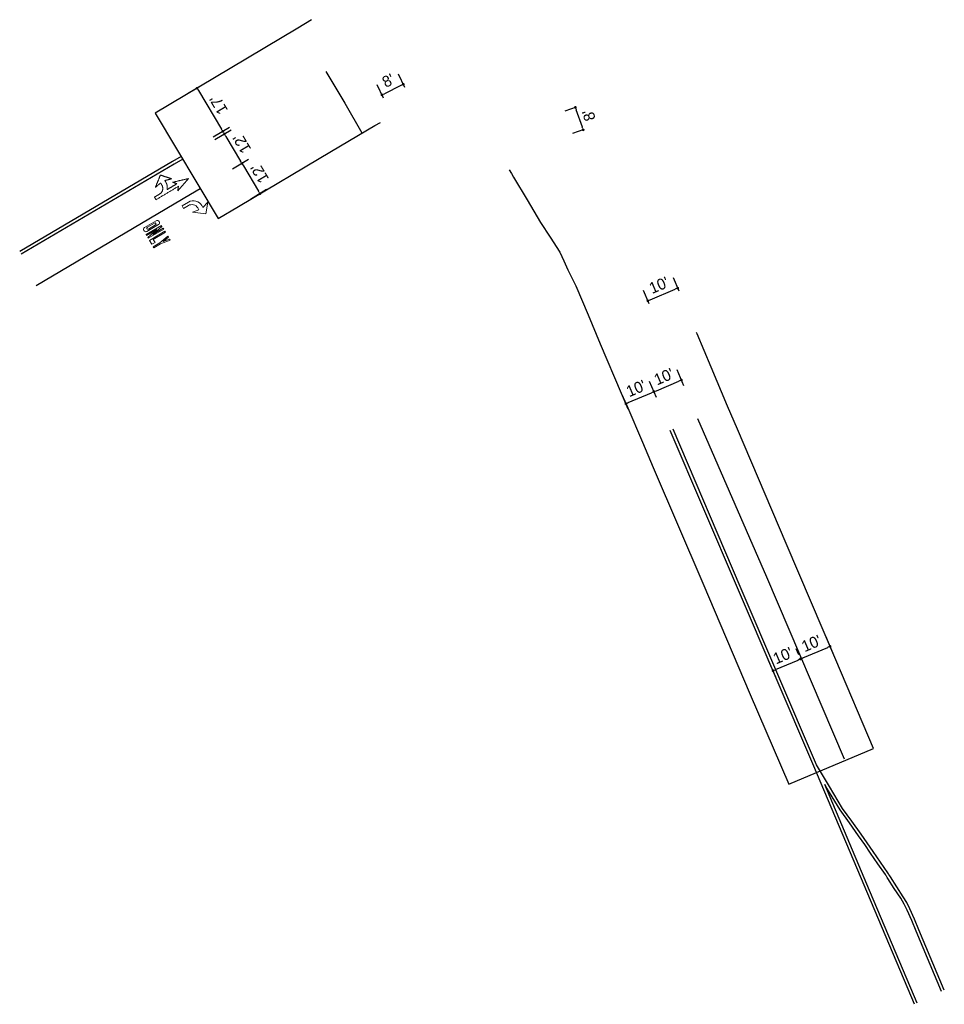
# Model space of a CAD drawing. Header units: feet. Extents: x 1495442 to 1495887, y 336837 to 337588.
# Tile 1 of 2: x 1495459 to 1495770, y 336837 to 337168. Entities that reach past the tile are written whole.
import ezdxf

# ---------------------------------------------------------------- set-up
doc = ezdxf.new("R2010")
doc.units = ezdxf.units.FT
doc.header["$MEASUREMENT"] = 0
for name, color, linetype in [('PM_P_Cells', 7, 'Continuous'), ('PM_P_Text', 7, 'Continuous'), ('PM_X_Cells', 251, 'Continuous'), ('PM_X_Edge_Line', 51, 'Continuous'), ('PV_P_EOP', 7, 'Continuous')]:
    doc.layers.add(name, color=color, linetype=linetype)
doc.styles.get("Standard").update_dxf_attribs({"font": 'font31.shx'})
doc.dimstyles.new('COEC', dxfattribs={"dimscale": 13.9, "dimtxt": 0.18, "dimasz": 0.18, "dimexe": 0.18, "dimexo": 0.0625, "dimgap": 0.09, "dimtad": 1, "dimzin": 0, "dimdsep": 46, "dimtxsty": 'Standard', "dimcen": 0.09, "dimclrd": 256, "dimclre": 256, "dimclrt": 256, "dimaunit": 1, "dimadec": 4, "dimazin": 0, "dimtfac": 1, "dimtofl": 0, "dimtmove": 0, "dimatfit": 3, "dimfxl": 1, "dimtolj": 1, "dimtzin": 0, "dimlwd": -1, "dimlwe": -1, "dimarcsym": 0})

# ---------------------------------------------------------------- blocks, each defined once
blk = doc.blocks.new('PMLTT')
at = {"layer": 'PM_P_Cells', "lineweight": 0}
for points in [[(-0.141, 0.156), (-0.052, 0.223), (0.037, 0.29)], [(-0.028, 0.173), (-0.085, 0.165), (-0.141, 0.156)], [(-0.028, 0.14), (-0.028, 0.156), (-0.028, 0.173)], [(0.037, 0.29), (0.102, 0.215), (0.167, 0.14)], [(0.167, 0.14), (0.11, 0.156), (0.054, 0.173)], [(0.054, 0.173), (0.054, 0.156), (0.054, 0.14)], [(-0.239, -0.027), (-0.239, -0.002), (-0.239, 0.023)], [(-0.239, 0.023), (-0.19, 0.023), (-0.141, 0.023)], [(0.008, 0.023), (0.104, 0.023), (0.2, 0.023)], [(0.2, 0.023), (0.175, 0.052), (0.151, 0.081)], [(0.151, 0.081), (0.281, 0.04), (0.411, -0.002)], [(0.2, -0.027), (-0.02, -0.027), (-0.239, -0.027)], [(0.411, -0.002), (0.281, -0.044), (0.151, -0.085)], [(0.151, -0.085), (0.175, -0.056), (0.2, -0.027)]]:
    blk.add_open_spline(points, degree=2, dxfattribs=at)
for points, weights in [([(-0.141, 0.023), (-0.024, 0.019), (-0.028, 0.14)], [1, 0.684889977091, 1]), ([(0.054, 0.14), (0.054, 0.072), (0.008, 0.023)], [1, 0.926084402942, 1])]:
    blk.add_rational_spline(points, weights, degree=2, dxfattribs=at)
blk = doc.blocks.new('PMRT')
at = {"layer": 'PM_X_Cells', "color": 7, "linetype": 'Continuous', "lineweight": 0, "flags": 128}
blk.add_lwpolyline([(-5.52, 3.33, -0.418865), (-2.24, 0), (-2.24, 0), (-2.24, -0.67), (0, 0), (-2.56, -3), (-6.08, -0.33), (-3.84, -0.67), (-3.84, 0.04, 0.414214), (-6.14, 2.33), (-8, 2.33), (-8, 3.33), (-5.52, 3.33)], format="xyb", close=True, dxfattribs=at)
blk = doc.blocks.new('PMON6')
at = {"layer": 'PM_X_Cells', "color": 7, "linetype": 'Continuous', "lineweight": 0}
for p, q in [((-5.25, 4), (-0.75, 4)), ((-4.38, 3.62), (-1.63, 3.62)), ((-6, 1.75), (0, 1.75)), ((-6, 1.75), (-6, 1.38)), ((-6, 1.38), (-2, 1.38)), ((-6, 0.62), (-2, 1.38)), ((-6, 0.62), (-6, 0.25)), ((-6, 0.25), (0, 0.25)), ((-5.25, 2.5), (-0.75, 2.5)), ((-4.38, 2.88), (-1.63, 2.88)), ((0, 1.38), (-4, 0.62)), ((-4, 0.62), (0, 0.62)), ((0, 1.38), (0, 1.75)), ((0, 0.25), (0, 0.62)), ((-6, -0.56), (0, -0.56)), ((-6, -0.56), (-6, -2.06)), ((-6, -2.06), (-4.75, -2.06)), ((-6, -3.06), (-6, -3.44)), ((-3.42, -3.06), (-6, -3.06)), ((-4.75, -0.94), (0, -0.94)), ((-4.75, -0.94), (-4.75, -2.06)), ((-3.42, -3.06), (0, -2.5)), ((-2.25, -3.25), (0, -2.88)), ((-2.25, -3.25), (0, -3.62)), ((0, -0.56), (0, -0.94)), ((0, -2.5), (0, -2.88)), ((-3.42, -3.44), (-6, -3.44)), ((-3.42, -3.44), (0, -4)), ((0, -3.62), (0, -4))]:
    blk.add_line(p, q, dxfattribs=at)
at = {"layer": 'PM_X_Cells', "color": 7, "linetype": 'Continuous', "lineweight": 0, "extrusion": (0, 0, -1)}
for centre, radius in [((5.25, 3.25), 0.75), ((4.38, 3.25), 0.375)]:
    blk.add_arc(centre, radius, 270.003, 90, dxfattribs=at)
at = {"layer": 'PM_X_Cells', "color": 7, "linetype": 'Continuous', "lineweight": 0}
for centre, radius in [((-1.63, 3.25), 0.375), ((-0.75, 3.25), 0.75)]:
    blk.add_arc(centre, radius, 270.003, 90, dxfattribs=at)
blk = doc.blocks.new('_Dot')
at = {"color": 0, "linetype": 'ByBlock', "lineweight": -2}
blk.add_line((-0.5, 0), (-1, 0), dxfattribs=at)
at = {"color": 0, "linetype": 'ByBlock', "const_width": 0.5}
blk.add_lwpolyline([(-0.25, 0, 1), (0.25, 0, 1)], format="xyb", close=True, dxfattribs=at)
blk = doc.blocks.new('*D1091')
at = {"layer": 'Defpoints', "color": 0, "transparency": 16777216}
for p in [(1495721.38, 336952.93), (1495721.38, 336952.92), (1495713.68, 336945.47, 918.3)]:
    blk.add_point(p, dxfattribs=at)
at = {"layer": 'PM_P_Text', "transparency": 16777216}
for p, q in [((1495720.8, 336954.3), (1495719.91, 336956.37)), ((1495713.09, 336946.85), (1495710.7, 336952.44)), ((1495713.01, 336949.35), (1495720.55, 336952.57))]:
    blk.add_line(p, q, dxfattribs=at)
at = {"layer": 'PM_P_Text', "transparency": 16777216, "xscale": 0.8999999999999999, "yscale": 0.8999999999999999, "zscale": 0.8999999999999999}
for p, rotation in [((1495721.38, 336952.93), 23.14010112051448), ((1495712.18, 336948.99), 203.1401011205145)]:
    blk.add_blockref('_Dot', p, dxfattribs=dict(at, rotation=rotation))
at = {"layer": 'PM_P_Text', "transparency": 16777216, "insert": (1495715.45, 336954.06), "char_height": 3.75, "attachment_point": 5, "rotation": 23.1401}
blk.add_mtext("\\A1;10'", dxfattribs=at)
blk = doc.blocks.new('*D1092')
at = {"layer": 'Defpoints', "color": 0, "transparency": 16777216}
for p in [(1495731.33, 336957.18), (1495721.38, 336952.92), (1495732.94, 336953.43, 920.15)]:
    blk.add_point(p, dxfattribs=at)
at = {"layer": 'PM_P_Text', "transparency": 16777216}
for p, q in [((1495732.35, 336954.81), (1495729.86, 336960.63)), ((1495720.8, 336954.3), (1495719.91, 336956.37)), ((1495722.21, 336953.28), (1495730.51, 336956.82))]:
    blk.add_line(p, q, dxfattribs=at)
at = {"layer": 'PM_P_Text', "transparency": 16777216, "xscale": 0.8999999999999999, "yscale": 0.8999999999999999, "zscale": 0.8999999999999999}
for p, rotation in [((1495731.33, 336957.18), 23.14010112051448), ((1495721.38, 336952.93), 203.1401011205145)]:
    blk.add_blockref('_Dot', p, dxfattribs=dict(at, rotation=rotation))
at = {"layer": 'PM_P_Text', "transparency": 16777216, "insert": (1495725.03, 336958.16), "char_height": 3.75, "attachment_point": 5, "rotation": 23.1401}
blk.add_mtext("\\A1;10'", dxfattribs=at)
blk = doc.blocks.new('*D1093')
at = {"layer": 'Defpoints', "color": 0, "transparency": 16777216}
for p in [(1495672.21, 337042.71), (1495673.6, 337039.44), (1495664.14, 337035.43)]:
    blk.add_point(p, dxfattribs=at)
at = {"layer": 'PM_P_Text', "transparency": 16777216}
for p, q in [((1495673.01, 337040.82), (1495670.75, 337046.16)), ((1495663.56, 337036.81), (1495661.29, 337042.16)), ((1495663.58, 337039.05), (1495671.38, 337042.36))]:
    blk.add_line(p, q, dxfattribs=at)
at = {"layer": 'PM_P_Text', "transparency": 16777216, "xscale": 0.8999999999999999, "yscale": 0.8999999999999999, "zscale": 0.8999999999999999}
for p, rotation in [((1495672.21, 337042.71), 22.97073273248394), ((1495662.75, 337038.7), 202.9707327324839)]:
    blk.add_blockref('_Dot', p, dxfattribs=dict(at, rotation=rotation))
at = {"layer": 'PM_P_Text', "transparency": 16777216, "insert": (1495666.16, 337043.81), "char_height": 3.75, "attachment_point": 5, "rotation": 22.9707}
blk.add_mtext("\\A1;10'", dxfattribs=at)
blk = doc.blocks.new('*D1094')
at = {"layer": 'Defpoints', "color": 0, "transparency": 16777216}
for p in [(1495681.42, 337046.61), (1495682.8, 337043.34), (1495673.6, 337039.44)]:
    blk.add_point(p, dxfattribs=at)
at = {"layer": 'PM_P_Text', "transparency": 16777216}
for p, q in [((1495682.22, 337044.72), (1495679.95, 337050.07)), ((1495673.01, 337040.82), (1495670.75, 337046.16)), ((1495673.04, 337043.06), (1495680.59, 337046.26))]:
    blk.add_line(p, q, dxfattribs=at)
at = {"layer": 'PM_P_Text', "transparency": 16777216, "xscale": 0.8999999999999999, "yscale": 0.8999999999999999, "zscale": 0.8999999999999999}
for p, rotation in [((1495681.42, 337046.61), 22.97073273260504), ((1495672.21, 337042.71), 202.970732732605)]:
    blk.add_blockref('_Dot', p, dxfattribs=dict(at, rotation=rotation))
at = {"layer": 'PM_P_Text', "transparency": 16777216, "insert": (1495675.5, 337047.77), "char_height": 3.75, "attachment_point": 5, "rotation": 22.9707}
blk.add_mtext("\\A1;10'", dxfattribs=at)
blk = doc.blocks.new('*D1095')
at = {"layer": 'Defpoints', "color": 0, "transparency": 16777216}
for p in [(1495680.18, 337077.5), (1495681.21, 337075.07), (1495671.16, 337070.81)]:
    blk.add_point(p, dxfattribs=at)
at = {"layer": 'PM_P_Text', "transparency": 16777216}
for p, q in [((1495680.63, 337076.45), (1495678.72, 337080.96)), ((1495670.58, 337072.19), (1495668.67, 337076.69)), ((1495670.96, 337073.59), (1495679.35, 337077.15))]:
    blk.add_line(p, q, dxfattribs=at)
at = {"layer": 'PM_P_Text', "transparency": 16777216, "xscale": 0.8999999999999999, "yscale": 0.8999999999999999, "zscale": 0.8999999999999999}
for p, rotation in [((1495680.18, 337077.5), 22.97073273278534), ((1495670.13, 337073.24), 202.9707327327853)]:
    blk.add_blockref('_Dot', p, dxfattribs=dict(at, rotation=rotation))
at = {"layer": 'PM_P_Text', "transparency": 16777216, "insert": (1495673.84, 337078.48), "char_height": 3.75, "attachment_point": 5, "rotation": 22.9707}
blk.add_mtext("\\A1;10'", dxfattribs=at)
blk = doc.blocks.new('*D1096')
at = {"layer": 'Defpoints', "color": 0, "transparency": 16777216}
for p in [(1495645.82, 337138.23), (1495647.47, 337138.8), (1495650.09, 337131.24)]:
    blk.add_point(p, dxfattribs=at)
at = {"layer": 'PM_P_Text', "transparency": 16777216}
for p, q in [((1495646.05, 337138.31), (1495642.28, 337137)), ((1495648.15, 337131.52), (1495646.12, 337137.38)), ((1495648.67, 337130.75), (1495644.9, 337129.44))]:
    blk.add_line(p, q, dxfattribs=at)
at = {"layer": 'PM_P_Text', "transparency": 16777216, "xscale": 0.8999999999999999, "yscale": 0.8999999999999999, "zscale": 0.8999999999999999}
for p, rotation in [((1495645.82, 337138.23), 109.1050406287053), ((1495648.44, 337130.67), 289.1050406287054)]:
    blk.add_blockref('_Dot', p, dxfattribs=dict(at, rotation=rotation))
at = {"layer": 'PM_P_Text', "transparency": 16777216, "insert": (1495650.32, 337135.56), "char_height": 3.75, "attachment_point": 5, "rotation": 109.105}
blk.add_mtext("\\A1;8'", dxfattribs=at)
blk = doc.blocks.new('*D1114')
at = {"layer": 'Defpoints', "color": 0, "transparency": 16777216}
for p in [(1495580.9, 337142.41), (1495589.28, 337143.52), (1495582.12, 337139.96)]:
    blk.add_point(p, dxfattribs=at)
at = {"layer": 'PM_P_Text', "transparency": 16777216}
for p, q in [((1495588.61, 337144.86), (1495586.39, 337149.33)), ((1495581.45, 337141.3), (1495579.23, 337145.76)), ((1495587.26, 337145.57), (1495581.7, 337142.81))]:
    blk.add_line(p, q, dxfattribs=at)
at = {"layer": 'PM_P_Text', "transparency": 16777216, "xscale": 0.8999999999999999, "yscale": 0.8999999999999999, "zscale": 0.8999999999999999}
for p, rotation in [((1495588.06, 337145.97), 26.43161433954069), ((1495580.9, 337142.41), 206.4316143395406)]:
    blk.add_blockref('_Dot', p, dxfattribs=dict(at, rotation=rotation))
at = {"layer": 'PM_P_Text', "transparency": 16777216, "insert": (1495582.98, 337147.21), "char_height": 3.75, "attachment_point": 5, "rotation": 26.4316}
blk.add_mtext("\\A1;8'", dxfattribs=at)
blk = doc.blocks.new('*D1115')
at = {"layer": 'Defpoints', "color": 0, "transparency": 16777216}
for p in [(1495537.4, 337121.49), (1495543.46, 337111.35), (1495539.93, 337109.25)]:
    blk.add_point(p, dxfattribs=at)
at = {"layer": 'PM_P_Text', "transparency": 16777216}
for p, q in [((1495536.11, 337120.72), (1495530.66, 337117.46)), ((1495534.34, 337118.61), (1495539.47, 337110.02)), ((1495542.17, 337110.58), (1495536.71, 337107.33))]:
    blk.add_line(p, q, dxfattribs=at)
at = {"layer": 'PM_P_Text', "transparency": 16777216, "xscale": 0.8999999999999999, "yscale": 0.8999999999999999, "zscale": 0.8999999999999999}
for p, rotation in [((1495533.88, 337119.39), 120.8478184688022), ((1495539.93, 337109.25), 300.8478184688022)]:
    blk.add_blockref('_Dot', p, dxfattribs=dict(at, rotation=rotation))
at = {"layer": 'PM_P_Text', "transparency": 16777216, "insert": (1495539.8, 337116.05), "char_height": 3.75, "attachment_point": 5, "rotation": 120.8478}
blk.add_mtext("\\A1;12'", dxfattribs=at)
blk = doc.blocks.new('*D1116')
at = {"layer": 'Defpoints', "color": 0, "transparency": 16777216}
for p in [(1495531.5, 337131.36), (1495537.4, 337121.49), (1495533.88, 337119.39)]:
    blk.add_point(p, dxfattribs=at)
at = {"layer": 'PM_P_Text', "transparency": 16777216}
for p, q in [((1495530.22, 337130.59), (1495524.76, 337127.34)), ((1495528.44, 337128.49), (1495533.42, 337120.16)), ((1495536.11, 337120.72), (1495530.66, 337117.46))]:
    blk.add_line(p, q, dxfattribs=at)
at = {"layer": 'PM_P_Text', "transparency": 16777216, "xscale": 0.8999999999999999, "yscale": 0.8999999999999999, "zscale": 0.8999999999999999}
for p, rotation in [((1495527.98, 337129.26), 120.8478184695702), ((1495533.88, 337119.39), 300.8478184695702)]:
    blk.add_blockref('_Dot', p, dxfattribs=dict(at, rotation=rotation))
at = {"layer": 'PM_P_Text', "transparency": 16777216, "insert": (1495533.83, 337126.05), "char_height": 3.75, "attachment_point": 5, "rotation": 120.8478}
blk.add_mtext("\\A1;12'", dxfattribs=at)
blk = doc.blocks.new('*D1117')
at = {"layer": 'Defpoints', "color": 0, "transparency": 16777216}
for p in [(1495522.31, 337146.75), (1495530.99, 337132.22), (1495527.47, 337130.12)]:
    blk.add_point(p, dxfattribs=at)
at = {"layer": 'PM_P_Text', "transparency": 16777216}
for p, q in [((1495521.03, 337145.98), (1495515.57, 337142.72)), ((1495519.25, 337143.87), (1495527.01, 337130.89)), ((1495529.7, 337131.45), (1495524.25, 337128.2))]:
    blk.add_line(p, q, dxfattribs=at)
at = {"layer": 'PM_P_Text', "transparency": 16777216, "xscale": 0.8999999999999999, "yscale": 0.8999999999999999, "zscale": 0.8999999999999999}
for p, rotation in [((1495518.79, 337144.64), 120.8478184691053), ((1495527.47, 337130.12), 300.8478184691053)]:
    blk.add_blockref('_Dot', p, dxfattribs=dict(at, rotation=rotation))
at = {"layer": 'PM_P_Text', "transparency": 16777216, "insert": (1495526.03, 337139.11), "char_height": 3.75, "attachment_point": 5, "rotation": 120.8478}
blk.add_mtext("\\A1;17'", dxfattribs=at)

msp = doc.modelspace()

# ---------------------------------------------------------------- linework, layer by layer
at = {"layer": 'PM_X_Edge_Line', "flags": 128}
for points, elevation in [([(1495562.085, 337150.233), (1495568.372, 337139.622), (1495574.139, 337129.619)], 922.651), ([(1495513.47, 337121.727), (1495510.568, 337120.016), (1495459.263, 337089.758)], 922.663), ([(1495513.982, 337120.869), (1495511.077, 337119.155), (1495459.771, 337088.896)], 922.663), ([(1495464.763, 337078.421), (1495516.567, 337109.021), (1495519.887, 337110.982)], 918.494), ([(1495736.127, 336919.308), (1495710.038, 336980.434), (1495686.918, 337033.634)], 919.789), ([(1495759.615, 336836.946), (1495742.737, 336876.962), (1495725.86, 336916.978), (1495700.258, 336976.885), (1495677.679, 337029.718)], 918.298), ([(1495726.767, 336917.4), (1495701.177, 336977.277), (1495678.599, 337030.108)], 918.298), ([(1495769.662, 336841.649), (1495761.131, 336861.908), (1495759.703, 336865.5), (1495758.125, 336869.049), (1495757.072, 336871.111), (1495755.885, 336873.092), (1495753.726, 336876.429), (1495751.568, 336879.758), (1495751.324, 336880.131), (1495751.076, 336880.501), (1495750.885, 336880.783), (1495750.694, 336881.063), (1495748.231, 336884.68), (1495745.767, 336888.297), (1495743.761, 336891.21), (1495741.726, 336894.105), (1495738.615, 336898.457), (1495735.491, 336902.77), (1495731.126, 336910.09), (1495726.749, 336917.429)], 918.301), ([(1495760.537, 336837.334), (1495743.659, 336877.351), (1495729.58, 336910.729)], 918.298), ([(1495768.74, 336841.261), (1495760.205, 336861.53), (1495758.781, 336865.112), (1495757.222, 336868.618), (1495756.197, 336870.626), (1495755.035, 336872.564), (1495752.887, 336875.886), (1495750.731, 336879.212), (1495750.49, 336879.578), (1495750.246, 336879.943), (1495750.057, 336880.221), (1495749.867, 336880.501), (1495747.404, 336884.117), (1495744.941, 336887.731), (1495742.94, 336890.639), (1495740.91, 336893.527), (1495737.804, 336897.873), (1495734.655, 336902.22), (1495730.267, 336909.578), (1495729.58, 336910.729)], 918.301)]:
    msp.add_lwpolyline(points, dxfattribs=dict(at, elevation=elevation))
at = {"layer": 'PV_P_EOP', "flags": 128}
for points in [[(1495557.275, 337167.67), (1495552.659, 337164.833), (1495524.655, 337148.145), (1495504.778, 337136.28), (1495525.881, 337100.946), (1495532.68, 337104.955), (1495563.942, 337123.515), (1495578.513, 337132.111), (1495580.341, 337133.159)], [(1495623.565, 337117.221), (1495624.327, 337115.975), (1495625.089, 337114.729), (1495629.586, 337107.162), (1495634.083, 337099.595), (1495637.335, 337094.588), (1495640.586, 337089.582), (1495641.957, 337086.631), (1495643.327, 337083.679), (1495644.664, 337080.951), (1495646.001, 337078.222), (1495650.079, 337068.485), (1495654.158, 337058.748), (1495661.225, 337042.243), (1495663.031, 337038.025), (1495668.292, 337025.739)], [(1495668.292, 337025.739), (1495671.904, 337017.302), (1495688.577, 336978.437), (1495704.537, 336941.058), (1495717.432, 336910.841), (1495745.867, 336922.894), (1495733.256, 336952.674), (1495716.567, 336991.745), (1495700.223, 337030.091), (1495696.93, 337037.878), (1495691.414, 337050.92), (1495686.66, 337062.158), (1495686.523, 337062.548)]]:
    msp.add_lwpolyline(points, dxfattribs=at)

# ---------------------------------------------------------------- block references
at = {"layer": 'PM_X_Edge_Line', "xscale": 20, "yscale": 20, "zscale": 20, "rotation": 30.8316483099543}
msp.add_blockref('PMLTT', (1495508.84, 337110.12, 920.427), dxfattribs=at)
at = {"layer": 'PM_X_Edge_Line'}
for name, p, rotation in [('PMRT', (1495522.378, 337106.356, 920.424), 30.57000368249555), ('PMON6', (1495507.729, 337097.068, 919.812), 30.57000368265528)]:
    msp.add_blockref(name, p, dxfattribs=dict(at, rotation=rotation))

# ---------------------------------------------------------------- dimensions: what is measured, and where the dimension line sits
at = {"layer": 'PM_P_Text'}
for p1, p2, distance, text, picture, middle in [((1495589.28, 337143.517), (1495582.117, 337139.956), -2.737, "8'", '*D1114', (1495582.978, 337147.21)), ((1495522.315, 337146.748), (1495530.991, 337132.222), -4.102, "17'", '*D1117', (1495526.029, 337139.112)), ((1495650.087, 337131.242), (1495647.469, 337138.802), 1.743, "8'", '*D1096', (1495650.32, 337135.556)), ((1495531.504, 337131.363), (1495537.4, 337121.49), -4.102, "12'", '*D1116', (1495533.828, 337126.054)), ((1495537.4, 337121.49), (1495543.455, 337111.352), -4.102, "12'", '*D1115', (1495539.804, 337116.049)), ((1495671.161, 337070.809), (1495681.215, 337075.071), 2.642, "10'", '*D1095', (1495673.839, 337078.48)), ((1495673.596, 337039.44), (1495682.803, 337043.342), 3.553, "10'", '*D1094', (1495675.496, 337047.769)), ((1495664.141, 337035.432), (1495673.596, 337039.44), 3.553, "10'", '*D1093', (1495666.165, 337043.814))]:
    dim = msp.add_aligned_dim(p1=p1, p2=p2, distance=distance, text=text, dimstyle='COEC', override={"dimscale": 30, "dimtxt": 0.125, "dimasz": 0.03, "dimexe": 0.125, "dimexo": 0.05, "dimgap": 0.05, "dimblk1": 'Dot', "dimblk2": 'Dot', "dimsah": 1}, dxfattribs=at)
    dim.commit()
    dim.dimension.update_dxf_attribs({"geometry": picture, "text_midpoint": middle})
for base, p1, p2, picture, middle in [((1495731.333, 336957.178), (1495721.385, 336952.92), (1495732.937, 336953.426, 920.149), '*D1092', (1495725.032, 336958.155)), ((1495721.383, 336952.926), (1495713.682, 336945.473, 918.298), (1495721.385, 336952.92), '*D1091', (1495715.454, 336954.062))]:
    dim = msp.add_linear_dim(base=base, p1=p1, p2=p2, angle=203.1401, text="10'", dimstyle='COEC', override={"dimscale": 30, "dimtxt": 0.125, "dimasz": 0.03, "dimexe": 0.125, "dimexo": 0.05, "dimgap": 0.05, "dimblk1": 'Dot', "dimblk2": 'Dot', "dimsah": 1, "dimtmove": 1}, dxfattribs=at)
    dim.commit()
    dim.dimension.update_dxf_attribs({"geometry": picture, "text_midpoint": middle})

doc.saveas('drawing.dxf')
